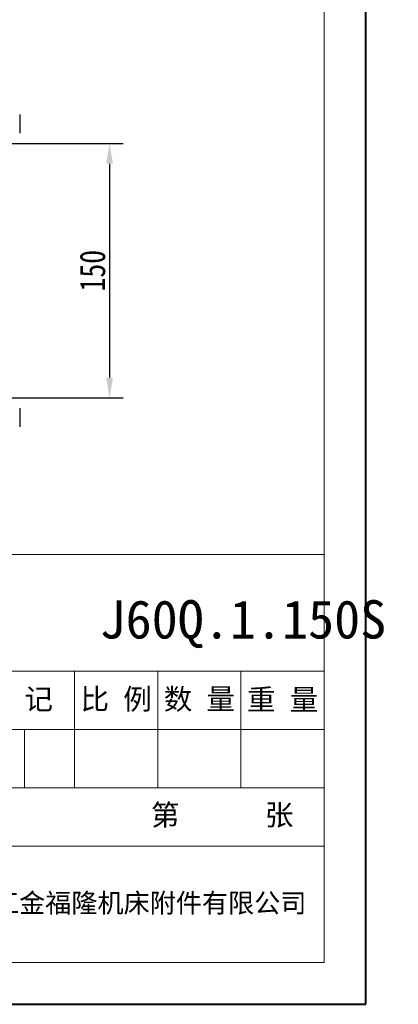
# Model space of a CAD drawing. Header units: millimetres. Extents: x -1177 to 904, y 240 to 1698.
# Tile 18 of 51: x 681 to 904, y 240 to 821. Entities that reach past the tile are written whole.
import ezdxf

# ---------------------------------------------------------------- set-up
doc = ezdxf.new("R2010")
doc.units = ezdxf.units.MM
doc.linetypes.add('CENTER2', pattern=[28.575, 19.05, -3.175, 3.175, -3.175])
doc.layers.add('标注', color=1, linetype='Continuous', lineweight=13)
doc.layers.add('标注线', color=7, linetype='Continuous', lineweight=15)
doc.styles.get("Standard").update_dxf_attribs({"font": '仿宋_GB2312.ttf', "width": 0.8})
doc.styles.add('样式 6', font='仿宋_GB2312.ttf')
doc.dimstyles.new('ISO-60.1', dxfattribs={"dimtxt": 15, "dimasz": 12, "dimexe": 8, "dimexo": 0.625, "dimgap": 2.5, "dimtad": 1, "dimdsep": 46, "dimtxsty": 'Standard', "dimcen": 2.5, "dimadec": 0, "dimazin": 0, "dimtfac": 1, "dimtmove": 0, "dimatfit": 3, "dimfxl": 0, "dimarcsym": 0})

# ---------------------------------------------------------------- blocks, each defined once
blk = doc.blocks.new('*D3571')
at = {"color": 0, "lineweight": -2}
for p, q in [((674.99, 747.67), (742.07, 747.67)), ((734.07, 735.67), (734.07, 609.67)), ((674.51, 597.67), (742.07, 597.67))]:
    blk.add_line(p, q, dxfattribs=at)
at = {"color": 0, "lineweight": 9}
for points in [[(732.07, 735.67), (736.07, 735.67), (734.07, 747.67)], [(732.07, 609.67), (736.07, 609.67), (734.07, 597.67)]]:
    blk.add_solid(points, dxfattribs=at)
at = {"layer": 'Defpoints', "color": 0, "lineweight": 9}
for p in [(674.37, 747.67), (673.88, 597.67), (734.07, 597.67)]:
    blk.add_point(p, dxfattribs=at)
at = {"color": 0, "lineweight": 9, "insert": (724.07, 672.67), "char_height": 15, "attachment_point": 5, "rotation": 90}
blk.add_mtext('150', dxfattribs=at)

msp = doc.modelspace()

# ---------------------------------------------------------------- linework, layer by layer
at = {"color": 7, "lineweight": 40}
for p, q in [((885.238, 240.225), (885.238, 1698.496)), ((-1176.964, 240.225), (885.238, 240.225))]:
    msp.add_line(p, q, dxfattribs=at)
at = {"color": 7, "lineweight": 13}
for p, q in [((860.688, 264.775), (860.688, 1673.946)), ((-239.227, 505.365), (860.688, 505.365)), ((-23.113, 264.775), (860.688, 264.775))]:
    msp.add_line(p, q, dxfattribs=at)
at = {"color": 7, "linetype": 'Continuous', "lineweight": 25}
for p, q in [((681.044, 764.667), (681.044, 753.667)), ((681.044, 591.667), (681.044, 580.667))]:
    msp.add_line(p, q, dxfattribs=at)
at = {"color": 7, "lineweight": 15}
for p, q in [((595.548, 436.625), (860.688, 436.625)), ((713.388, 367.885), (713.388, 436.625)), ((762.488, 367.885), (762.488, 436.625)), ((811.588, 367.885), (811.588, 436.625)), ((595.548, 402.255), (860.688, 402.255)), ((683.928, 367.885), (683.928, 402.255)), ((561.178, 367.885), (860.688, 367.885)), ((595.548, 333.515), (860.688, 333.515))]:
    msp.add_line(p, q, dxfattribs=at)

# ---------------------------------------------------------------- texts
at = {"color": 7, "insert": (728.157, 478.432), "char_height": 22.59934, "attachment_point": 1, "style": '样式 6'}
msp.add_mtext('J60Q.1.150S', dxfattribs=at)
at = {"color": 7, "linetype": 'CENTER2', "lineweight": 18, "insert": (741.772, 358.054), "char_height": 12.32691, "width": 133.16668, "attachment_point": 1, "style": '样式 6'}
msp.add_mtext('{\\fSimSun|b0|i0|c134|p2;  第      张}', dxfattribs=at)
at = {"layer": '标注', "color": 7, "lineweight": 9, "insert": (649.872, 305.59), "char_height": 11.2962, "width": 212.7925, "attachment_point": 1, "style": '样式 6'}
msp.add_mtext('{\\fSimHei|b0|i0|c134|p2;浙江金福隆机床附件有限公司}', dxfattribs=at)
at = {"layer": '标注线', "color": 7, "lineweight": 18, "char_height": 12.3269, "attachment_point": 5, "style": '样式 6'}
for s, insert, width in [('阶 段 标 记', (654.468, 419.44), 117.8401), ('比 例', (737.938, 419.44), 49.10004), ('数 量', (787.038, 419.44), 49.10004), ('重 量', (836.138, 419.44), 49.10004)]:
    msp.add_mtext(s, dxfattribs=dict(at, insert=insert, width=width))

# ---------------------------------------------------------------- dimensions: what is measured, and where the dimension line sits
at = {"color": 5, "lineweight": 9}
dim = msp.add_linear_dim(base=(734.074, 597.667), p1=(674.367, 747.667), p2=(673.882, 597.667), angle=90, dimstyle='ISO-60.1', dxfattribs=at)
dim.commit()
dim.dimension.update_dxf_attribs({"geometry": '*D3571', "text_midpoint": (724.074, 672.667)})

doc.saveas('drawing.dxf')
